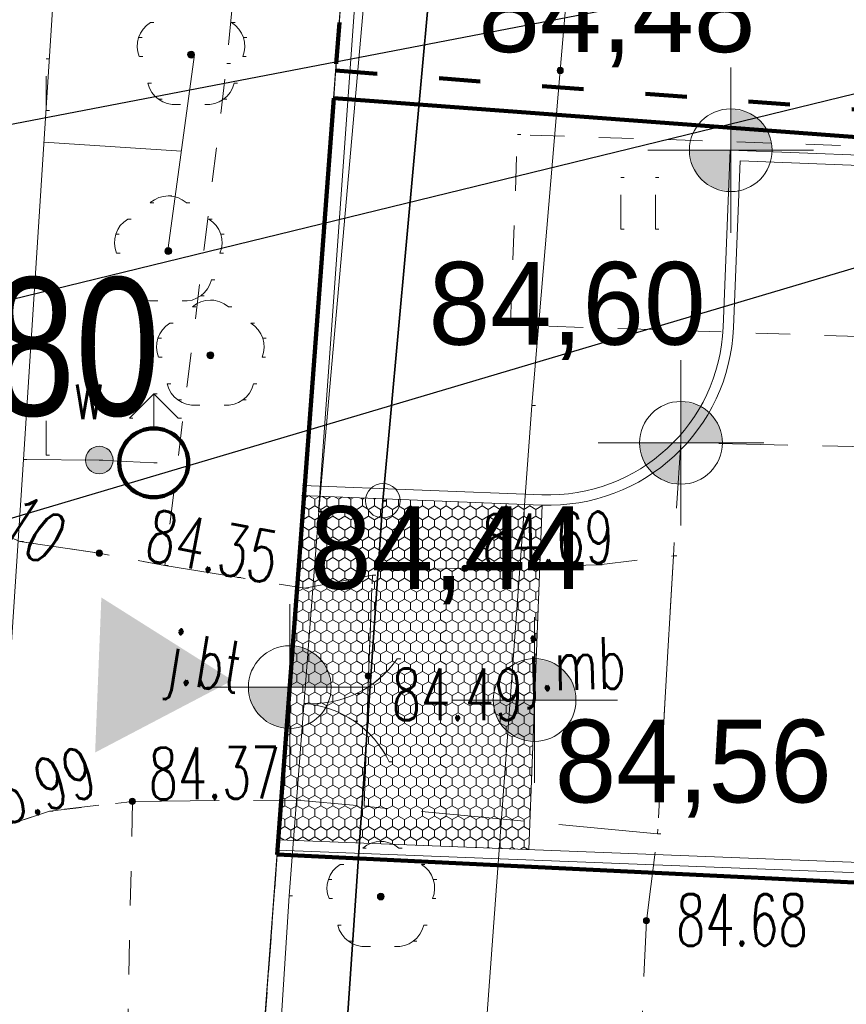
# Model space of a CAD drawing. Extents: x -134780 to 5540120, y 74663 to 5964901.
# Tile 13 of 84: x 5539539 to 5539551, y 5961311 to 5961325. Entities that reach past the tile are written whole.
import ezdxf
from ezdxf import colors
from ezdxf.entities.mleader import LeaderData, LeaderLine
from ezdxf.lldxf.tags import DXFTag
from ezdxf.math import Vec2, Vec3

# ---------------------------------------------------------------- set-up
doc = ezdxf.new("R2010")
doc.units = 0
doc.header["$MEASUREMENT"] = 0
doc.set_wipeout_variables(frame=1)
for name, pattern in [('ACAD_ISO03W100', [30, 12, -18]), ('L_0_03', [1, 0.5, -0.5]), ('L_0_04', [1.5, 1, -0.5]), ('L_0_06', [2, 1.5, -0.5])]:
    doc.linetypes.add(name, pattern=pattern)
for name, color, linetype, lineweight in [('#opisy', 7, 'Continuous', 0), ('0_Nr_Pióra__7', 7, 'Continuous', 13), ('Arch drogi_Nr_Pióra__21', 7, 'Continuous', 9), ('ARCH MAPA RUSINOWO_Nr_Pióra__60', 230, 'Continuous', 211), ('Arch opisy_Nr_Pióra__80', 3, 'Continuous', 211), ('arch wypelnienia_Nr_Pióra__80', 3, 'Continuous', 211), ('brama_Nr_Pióra__7', 7, 'Continuous', 13), ('drzewo_lisciaste_Nr_Pióra__7', 7, 'Continuous', 13), ('hydrant_Nr_Pióra__7', 7, 'Continuous', 13), ('INWENT RZĘDNE_Nr_Pióra__21', 7, 'Continuous', 9), ('jezdnia_Atr17_Nr_Pióra__7', 7, 'Continuous', 13), ('jezdnia_Nr_Pióra__7', 7, 'Continuous', 13), ('mapa', 7, 'Continuous', 13), ('ogr_Nr_Pióra__7', 7, 'Continuous', 13), ('ogrodzenie_trwale_Nr_Pióra__7', 7, 'Continuous', 13), ('pikieta_sztuczna_Atr2_Nr_Pióra__7', 7, 'Continuous', 13), ('pikieta_sztuczna_Nr_Pióra__7', 7, 'Continuous', 13), ('plac_sportowy_Nr_Pióra__7', 7, 'Continuous', 13), ('przewod_telekomunikacyjny_napowietrzny_Nr_Pióra__30', 134, 'Continuous', 35), ('przewod_telekomunikacyjny_podziemny_Nr_Pióra__7', 7, 'Continuous', 13), ('przewod_wodociagowy_Nr_Pióra__7', 7, 'Continuous', 13), ('rzedna_Nr_Pióra__7', 7, 'Continuous', 13), ('slup_przewodow_napowietrznych_Nr_Pióra__7', 7, 'Continuous', 13), ('trawnik_Nr_Pióra__7', 7, 'Continuous', 13), ('zasuwa_lub_zawor_Atr17_Nr_Pióra__7', 7, 'Continuous', 13), ('zasuwa_lub_zawor_Nr_Pióra__7', 7, 'Continuous', 13)]:
    doc.layers.add(name, color=color, linetype=linetype, lineweight=lineweight)
for name, color, linetype, lineweight, true_color in [('218_kontur_uzytku_gruntowego_Nr_Pióra__3', 7, 'Continuous', 18, 0xff6600), ('219_dzialka_ewidencyjna_Nr_Pióra__96', 7, 'Continuous', 13, 0x00d59f), ('ARCH MAPA RUSINOWO_Nr_Pióra__58', 7, 'Continuous', 100, 0xdf0000), ('Arch opisy_Nr_Pióra__38', 7, 'Continuous', 211, 0xe3b979), ('arch wypelnienia_Nr_Pióra__22', 7, 'Continuous', 9, 0x7f7f7f)]:
    doc.layers.add(name, color=color, linetype=linetype, lineweight=lineweight, true_color=true_color)
doc.layers.add('INWENT RZĘDNE', color=7, linetype='Continuous')
doc.styles.add('GENERATED_STYLE_1', font='txt')
doc.styles.add('GENERATED_STYLE_3', font='arial.ttf')
doc.styles.add('GENERATED_STYLE_7', font='Simplex.shx', dxfattribs={"bigfont": 'BIGFONT.SHX'})
doc.styles.get("Standard").update_dxf_attribs({"font": 'txt', "bigfont": 'BIGFONT.SHX'})
tags = doc.linetypes.add('DASH', pattern=[15, 10, -5]).pattern_tags.tags
tags[6:7] = [DXFTag(74, 4), DXFTag(75, 0), DXFTag(340, '0'), DXFTag(46, 0.0), DXFTag(50, 0.0), DXFTag(44, 0.0), DXFTag(45, 0.0)]
tags[4:5] = [DXFTag(74, 4), DXFTag(75, 0), DXFTag(340, '0'), DXFTag(46, 0.0), DXFTag(50, 0.0), DXFTag(44, 0.0), DXFTag(45, 0.0)]
doc.linetypes.add('L_0_15_SHX', pattern='A,0,[2,Rusinowo ZAGOSPODAROWANIE1.Shx,S=7.5,R=0,X=0,Y=0],-7.5,0', length=7.5)
doc.linetypes.add('L_0_B0_SHX', pattern='A,0,[3,Rusinowo ZAGOSPODAROWANIE1.Shx,S=15,R=0,X=0,Y=0],-15,0', length=15)

# ---------------------------------------------------------------- blocks, each defined once
blk = doc.blocks.new('Koty wysokościowe_49', base_point=(-164925, 97560))
at = {"layer": 'INWENT RZĘDNE_Nr_Pióra__21', "linetype": 'Continuous'}
for points in [[(-164925, 97560), (-164325, 97560), (-164371, 97789), (-164501, 97984), (-164696, 98114), (-164925, 98160)], [(-164925, 97560), (-165525, 97560), (-165479, 97330), (-165349, 97135), (-165155, 97005), (-164925, 96960)]]:
    blk.add_hatch(color=256, dxfattribs=at).paths.add_polyline_path(points, flags=0)
for p, q in [((-164925, 96360), (-164925, 98760)), ((-166125, 97560), (-163725, 97560))]:
    blk.add_line(p, q, dxfattribs=at)
blk.add_circle((-164925, 97560), 600, dxfattribs=at)
at = {"layer": 'INWENT RZĘDNE_Nr_Pióra__21', "insert": (-168583, 98760), "char_height": 1200, "attachment_point": 7, "style": 'GENERATED_STYLE_1'}
blk.add_mtext('{84,48}', dxfattribs=at)
blk = doc.blocks.new('Koty wysokościowe_47', base_point=(-165648, 93315))
at = {"layer": 'INWENT RZĘDNE_Nr_Pióra__21', "linetype": 'Continuous'}
for points in [[(-165648, 93315), (-165048, 93315), (-165093, 93545), (-165223, 93739), (-165418, 93869), (-165648, 93915)], [(-165648, 93315), (-166248, 93315), (-166202, 93086), (-166072, 92891), (-165877, 92761), (-165648, 92715)]]:
    blk.add_hatch(color=256, dxfattribs=at).paths.add_polyline_path(points, flags=0)
for p, q in [((-165648, 92115), (-165648, 94515)), ((-166848, 93315), (-164448, 93315))]:
    blk.add_line(p, q, dxfattribs=at)
blk.add_circle((-165648, 93315), 600, dxfattribs=at)
at = {"layer": 'INWENT RZĘDNE_Nr_Pióra__21', "insert": (-169306, 94515), "char_height": 1200, "attachment_point": 7, "style": 'GENERATED_STYLE_1'}
blk.add_mtext('{84,60}', dxfattribs=at)
blk = doc.blocks.new('Koty wysokościowe_44', base_point=(-167769, 89585))
at = {"layer": 'INWENT RZĘDNE_Nr_Pióra__21', "linetype": 'Continuous'}
for points in [[(-167769, 89585), (-167169, 89585), (-167214, 89814), (-167345, 90009), (-167539, 90139), (-167769, 90185)], [(-167769, 89585), (-168369, 89585), (-168323, 89355), (-168193, 89161), (-167998, 89031), (-167769, 88985)]]:
    blk.add_hatch(color=256, dxfattribs=at).paths.add_polyline_path(points, flags=0)
for p, q in [((-167769, 88385), (-167769, 90785)), ((-168969, 89585), (-166569, 89585))]:
    blk.add_line(p, q, dxfattribs=at)
blk.add_circle((-167769, 89585), 600, dxfattribs=at)
at = {"layer": 'INWENT RZĘDNE_Nr_Pióra__21', "insert": (-167478, 87877), "char_height": 1200, "attachment_point": 7, "style": 'GENERATED_STYLE_1'}
blk.add_mtext('{84,56}', dxfattribs=at)
blk = doc.blocks.new('Koty wysokościowe_43', base_point=(-171317, 89773))
at = {"layer": 'INWENT RZĘDNE_Nr_Pióra__21', "linetype": 'Continuous'}
for points in [[(-171317, 89773), (-170717, 89773), (-170762, 90002), (-170892, 90197), (-171087, 90327), (-171317, 90373)], [(-171317, 89773), (-171917, 89773), (-171871, 89543), (-171741, 89349), (-171546, 89218), (-171317, 89173)]]:
    blk.add_hatch(color=256, dxfattribs=at).paths.add_polyline_path(points, flags=0)
for p, q in [((-171317, 88573), (-171317, 90973)), ((-172517, 89773), (-170117, 89773))]:
    blk.add_line(p, q, dxfattribs=at)
blk.add_circle((-171317, 89773), 600, dxfattribs=at)
at = {"layer": 'INWENT RZĘDNE_Nr_Pióra__21', "insert": (-171025, 90973), "char_height": 1200, "attachment_point": 7, "style": 'GENERATED_STYLE_1'}
blk.add_mtext('{84,44}', dxfattribs=at)
blk = doc.blocks.new('mapa')
at = {"layer": 'arch wypelnienia_Nr_Pióra__22', "linetype": 'Continuous'}
h = blk.add_hatch(dxfattribs=at)
h.set_pattern_fill('Hexagonal', color=252, scale=0.001, style=0, pattern_type=2)
h.set_pattern_definition([(90, (5539713.8376, 5961225.37486), (-0.17320508, 0), [0.1, -0.2]), (90, (5539713.751, 5961225.52486), (-0.17320508, 0), [0.1, -0.2]), (150, (5539713.8376, 5961225.47486), (0.08660254, 0.15), [0.1, -0.2]), (150, (5539713.66439, 5961225.47486), (0.08660254, 0.15), [0.1, -0.2]), (210, (5539713.8376, 5961225.37486), (-0.08660254, 0.15), [0.1, -0.2]), (210, (5539713.66439, 5961225.37486), (-0.08660254, 0.15), [0.1, -0.2])])
h.paths.add_polyline_path([(5539542.356, 5961312.933), (5539545.984, 5961312.791), (5539546.179, 5961317.787), (5539542.728, 5961317.922)], flags=0)
at = {"layer": 'arch wypelnienia_Nr_Pióra__80', "linetype": 'Continuous'}
blk.add_hatch(color=252, dxfattribs=at).paths.add_polyline_path([(5539541.692, 5961315.245), (5539539.79, 5961316.447), (5539539.7, 5961314.199)], flags=0)
at = {"layer": 'drzewo_lisciaste_Nr_Pióra__7', "linetype": 'Continuous'}
for points in [[(5539541.09, 5961324.27, 1), (5539541.09, 5961324.37, 1)], [(5539540.76, 5961321.42, 1), (5539540.76, 5961321.52, 1)], [(5539541.37, 5961319.91, 1), (5539541.37, 5961320.01, 1)], [(5539543.84, 5961312.06, 1), (5539543.84, 5961312.16, 1)]]:
    blk.add_hatch(color=252, dxfattribs=at).paths.add_polyline_path(points, flags=0)
at = {"layer": 'pikieta_sztuczna_Nr_Pióra__7', "linetype": 'Continuous'}
for points in [[(5539539.76, 5961317.045, 1), (5539539.76, 5961317.135, 1)], [(5539545.06, 5961316.825, 1), (5539545.06, 5961316.915, 1)], [(5539543.66, 5961315.265, 1), (5539543.66, 5961315.355, 1)], [(5539540.24, 5961313.445, 1), (5539540.24, 5961313.535, 1)], [(5539547.69, 5961311.715, 1), (5539547.69, 5961311.805, 1)]]:
    blk.add_hatch(color=252, dxfattribs=at).paths.add_polyline_path(points, flags=0)
at = {"layer": 'rzedna_Nr_Pióra__7', "linetype": 'Continuous'}
blk.add_hatch(color=252, dxfattribs=at).paths.add_polyline_path([(5539546.44, 5961324.045, 1), (5539546.44, 5961324.135, 1)], flags=0)
at = {"layer": 'zasuwa_lub_zawor_Nr_Pióra__7', "linetype": 'Continuous'}
blk.add_hatch(color=252, dxfattribs=at).paths.add_polyline_path([(5539539.76, 5961318.24, 1), (5539539.76, 5961318.64, 1)], flags=0)
at = {"color": 252}
for p, q in [((5539540.76, 5961321.52), (5539541.14, 5961324.32)), ((5539540.95, 5961322.92), (5539538.958, 5961323.049))]:
    blk.add_line(p, q, dxfattribs=at)
at = {"layer": '0_Nr_Pióra__7', "color": 252, "linetype": 'Continuous'}
for p, q in [((5539540.502, 5961324.786), (5539540.552, 5961324.786)), ((5539541.678, 5961324.786), (5539541.728, 5961324.786)), ((5539540.33, 5961324.568), (5539540.38, 5961324.568)), ((5539541.85, 5961324.568), (5539541.9, 5961324.568)), ((5539541.09, 5961324.32), (5539541.14, 5961324.32)), ((5539538.989, 5961324.259), (5539539.039, 5961324.259)), ((5539540.341, 5961324.291), (5539540.391, 5961324.291)), ((5539541.61, 5961324.19), (5539541.66, 5961324.19)), ((5539541.839, 5961324.291), (5539541.889, 5961324.291)), ((5539546.44, 5961324.09), (5539546.49, 5961324.09)), ((5539546.44, 5961324.09), (5539546.49, 5961324.09)), ((5539540.466, 5961323.905), (5539540.516, 5961323.905)), ((5539541.714, 5961323.905), (5539541.764, 5961323.905)), ((5539540.62, 5961323.672), (5539540.67, 5961323.672)), ((5539540.889, 5961323.597), (5539540.939, 5961323.597)), ((5539541.291, 5961323.597), (5539541.341, 5961323.597)), ((5539541.56, 5961323.672), (5539541.61, 5961323.672)), ((5539538.989, 5961323.509), (5539539.039, 5961323.509)), ((5539545.82, 5961323.16), (5539545.87, 5961323.16)), ((5539547.319, 5961322.539), (5539547.369, 5961322.539)), ((5539547.819, 5961322.539), (5539547.869, 5961322.539)), ((5539540.499, 5961322.173), (5539540.549, 5961322.173)), ((5539540.76, 5961322.27), (5539540.81, 5961322.27)), ((5539541.021, 5961322.173), (5539541.071, 5961322.173)), ((5539540.172, 5961321.936), (5539540.222, 5961321.936)), ((5539541.348, 5961321.936), (5539541.398, 5961321.936)), ((5539547.319, 5961321.789), (5539547.369, 5961321.789)), ((5539547.819, 5961321.789), (5539547.869, 5961321.789)), ((5539540, 5961321.718), (5539540.05, 5961321.718)), ((5539541.52, 5961321.718), (5539541.57, 5961321.718)), ((5539540.76, 5961321.47), (5539540.81, 5961321.47)), ((5539540.011, 5961321.441), (5539540.061, 5961321.441)), ((5539541.509, 5961321.441), (5539541.559, 5961321.441)), ((5539540.136, 5961321.055), (5539540.186, 5961321.055)), ((5539541.384, 5961321.055), (5539541.434, 5961321.055)), ((5539540.29, 5961320.822), (5539540.34, 5961320.822)), ((5539540.559, 5961320.747), (5539540.609, 5961320.747)), ((5539540.961, 5961320.747), (5539541.011, 5961320.747)), ((5539541.23, 5961320.822), (5539541.28, 5961320.822)), ((5539541.37, 5961320.76), (5539541.42, 5961320.76)), ((5539541.109, 5961320.663), (5539541.159, 5961320.663)), ((5539541.631, 5961320.663), (5539541.681, 5961320.663)), ((5539540.782, 5961320.426), (5539540.832, 5961320.426)), ((5539541.958, 5961320.426), (5539542.008, 5961320.426)), ((5539545.72, 5961320.4), (5539545.77, 5961320.4)), ((5539540.61, 5961320.208), (5539540.66, 5961320.208)), ((5539542.13, 5961320.208), (5539542.18, 5961320.208)), ((5539540.621, 5961319.931), (5539540.671, 5961319.931)), ((5539541.37, 5961319.96), (5539541.42, 5961319.96)), ((5539542.119, 5961319.931), (5539542.169, 5961319.931)), ((5539540.746, 5961319.545), (5539540.796, 5961319.545)), ((5539541.994, 5961319.545), (5539542.044, 5961319.545)), ((5539540.55, 5961319.4), (5539540.6, 5961319.4)), ((5539540.9, 5961319.312), (5539540.95, 5961319.312)), ((5539541.84, 5961319.312), (5539541.89, 5961319.312)), ((5539538.989, 5961319.259), (5539539.039, 5961319.259)), ((5539541.169, 5961319.237), (5539541.219, 5961319.237)), ((5539541.571, 5961319.237), (5539541.621, 5961319.237)), ((5539546.03, 5961319.23), (5539546.08, 5961319.23)), ((5539540.196, 5961319.046), (5539540.246, 5961319.046)), ((5539540.904, 5961319.046), (5539540.954, 5961319.046)), ((5539540.55, 5961318.9), (5539540.6, 5961318.9)), ((5539548.19, 5961318.69), (5539548.24, 5961318.69)), ((5539538.66, 5961318.45), (5539538.71, 5961318.45)), ((5539538.989, 5961318.509), (5539539.039, 5961318.509)), ((5539539.76, 5961318.44), (5539539.81, 5961318.44)), ((5539539.76, 5961318.44), (5539539.81, 5961318.44)), ((5539540.55, 5961318.4), (5539540.6, 5961318.4)), ((5539540.55, 5961318.4), (5539540.6, 5961318.4)), ((5539543.87, 5961317.85), (5539543.92, 5961317.85)), ((5539542.939, 5961317.689), (5539542.989, 5961317.689)), ((5539542.94, 5961317.7), (5539542.99, 5961317.7)), ((5539538.61, 5961317.26), (5539538.66, 5961317.26)), ((5539539.76, 5961317.09), (5539539.81, 5961317.09)), ((5539539.76, 5961317.09), (5539539.81, 5961317.09)), ((5539548.08, 5961317.05), (5539548.13, 5961317.05)), ((5539540.71, 5961316.91), (5539540.76, 5961316.91)), ((5539547, 5961316.92), (5539547.05, 5961316.92)), ((5539541.761, 5961316.739), (5539541.811, 5961316.739)), ((5539543.72, 5961316.77), (5539543.77, 5961316.77)), ((5539544.06, 5961316.84), (5539544.11, 5961316.84)), ((5539545.06, 5961316.87), (5539545.11, 5961316.87)), ((5539545.06, 5961316.87), (5539545.11, 5961316.87)), ((5539542.74, 5961316.58), (5539542.79, 5961316.58)), ((5539544.078, 5961315.558), (5539544.128, 5961315.558)), ((5539543.66, 5961315.31), (5539543.71, 5961315.31)), ((5539543.66, 5961315.31), (5539543.71, 5961315.31)), ((5539543.488, 5961315.053), (5539543.538, 5961315.053)), ((5539542.725, 5961314.91), (5539542.775, 5961314.91)), ((5539543.457, 5961314.652), (5539543.507, 5961314.652)), ((5539543.963, 5961314.062), (5539544.013, 5961314.062)), ((5539540.24, 5961313.49), (5539540.29, 5961313.49)), ((5539540.24, 5961313.49), (5539540.29, 5961313.49)), ((5539542.63, 5961313.51), (5539542.68, 5961313.51)), ((5539539.04, 5961313.35), (5539539.09, 5961313.35)), ((5539543.6, 5961313.42), (5539543.65, 5961313.42)), ((5539547.85, 5961313.02), (5539547.9, 5961313.02)), ((5539543.84, 5961312.91), (5539543.89, 5961312.91)), ((5539543.579, 5961312.813), (5539543.629, 5961312.813)), ((5539544.101, 5961312.813), (5539544.151, 5961312.813)), ((5539543.252, 5961312.576), (5539543.302, 5961312.576)), ((5539544.428, 5961312.576), (5539544.478, 5961312.576)), ((5539543.08, 5961312.358), (5539543.13, 5961312.358)), ((5539544.6, 5961312.358), (5539544.65, 5961312.358)), ((5539542.51, 5961312.12), (5539542.56, 5961312.12)), ((5539543.091, 5961312.081), (5539543.141, 5961312.081)), ((5539543.84, 5961312.11), (5539543.89, 5961312.11)), ((5539544.589, 5961312.081), (5539544.639, 5961312.081)), ((5539547.69, 5961311.76), (5539547.74, 5961311.76)), ((5539543.216, 5961311.695), (5539543.266, 5961311.695)), ((5539544.464, 5961311.695), (5539544.514, 5961311.695)), ((5539543.37, 5961311.462), (5539543.42, 5961311.462)), ((5539544.31, 5961311.462), (5539544.36, 5961311.462)), ((5539543.639, 5961311.387), (5539543.689, 5961311.387)), ((5539544.041, 5961311.387), (5539544.091, 5961311.387))]:
    blk.add_line(p, q, dxfattribs=at)
at = {"layer": '218_kontur_uzytku_gruntowego_Nr_Pióra__3', "color": 252, "linetype": 'L_0_03', "flags": 128}
for points in [[(5539542.34, 5961312.72), (5539546.72, 5961371.45)], [(5539546.72, 5961371.45), (5539542.34, 5961312.72)], [(5539539.23, 5961271.12), (5539542.34, 5961312.72)], [(5539542.34, 5961312.72), (5539539.23, 5961271.12)], [(5539542.34, 5961312.72), (5539596.81, 5961310.07)], [(5539596.81, 5961310.07), (5539542.34, 5961312.72)]]:
    blk.add_lwpolyline(points, dxfattribs=at)
at = {"layer": '219_dzialka_ewidencyjna_Nr_Pióra__96', "color": 252, "linetype": 'Continuous', "flags": 128}
for points in [[(5539546.72, 5961371.45), (5539542.34, 5961312.72)], [(5539539.23, 5961271.12), (5539542.34, 5961312.72)], [(5539542.34, 5961312.72), (5539596.81, 5961310.07)]]:
    blk.add_lwpolyline(points, dxfattribs=at)
at = {"layer": 'Arch drogi_Nr_Pióra__21', "linetype": 'Continuous'}
for p, q in [((5539548.802, 5961320.367), (5539548.902, 5961322.935)), ((5539552.7, 5961322.786), (5539548.902, 5961322.935)), ((5539548.952, 5961320.361), (5539549.046, 5961322.779)), ((5539552.544, 5961322.642), (5539549.046, 5961322.779)), ((5539546.175, 5961317.938), (5539542.704, 5961318.073)), ((5539546.169, 5961317.788), (5539542.693, 5961317.924)), ((5539546.179, 5961317.787), (5539545.984, 5961312.791)), ((5539579.628, 5961311.476), (5539542.356, 5961312.933)), ((5539579.772, 5961311.32), (5539542.345, 5961312.783))]:
    blk.add_line(p, q, dxfattribs=at)
for radius in [2.68, 2.53]:
    blk.add_arc((5539546.274, 5961320.466), radius, 267.7616, 357.7616, dxfattribs=at)
at = {"layer": 'ARCH MAPA RUSINOWO_Nr_Pióra__58', "color": 252, "linetype": 'Continuous'}
blk.add_circle((5539540.55, 5961318.4), 0.5, dxfattribs=at)
at = {"layer": 'ARCH MAPA RUSINOWO_Nr_Pióra__60', "linetype": 'Continuous', "lineweight": 20, "flags": 128}
for points in [[(5539540.938, 5961293.994), (5539546.72, 5961371.45)], [(5539594.181, 5961293.903), (5539596.827, 5961310.069), (5539542.34, 5961312.72)]]:
    blk.add_lwpolyline(points, dxfattribs=at)
at = {"layer": 'Arch opisy_Nr_Pióra__38', "linetype": 'ACAD_ISO03W100', "ltscale": 0.05}
for p, q in [((5539545.136, 5961350.216), (5539543.188, 5961324.088)), ((5539543.188, 5961324.088), (5539556.256, 5961323.113))]:
    blk.add_line(p, q, dxfattribs=at)
at = {"layer": 'Arch opisy_Nr_Pióra__80', "linetype": 'DASH', "ltscale": 0.2}
for p, q in [((5539543.158, 5961323.69), (5539542.34, 5961312.72)), ((5539543.158, 5961323.69), (5539556.625, 5961322.684)), ((5539542.34, 5961312.72), (5539606.798, 5961309.584))]:
    blk.add_line(p, q, dxfattribs=at)
at = {"layer": 'brama_Nr_Pióra__7', "color": 252, "linetype": 'Continuous'}
blk.add_line((5539542.94, 5961317.7), (5539542.51, 5961312.12), dxfattribs=at)
for centre, start, end in [((5539542.84, 5961316.406), 265.59, 325.6084), ((5539542.84, 5961316.406), 265.593, 325.593), ((5539542.61, 5961313.414), 25.5716, 85.59), ((5539542.61, 5961313.414), 25.593, 85.593)]:
    blk.add_arc(centre, 1.5, start, end, dxfattribs=at)
at = {"layer": 'drzewo_lisciaste_Nr_Pióra__7', "color": 252, "linetype": 'Continuous'}
for centre in [(5539541.09, 5961324.32), (5539540.76, 5961321.47), (5539541.37, 5961319.96), (5539543.84, 5961312.11)]:
    blk.add_circle(centre, 0.05, dxfattribs=at)
for centre, start, end in [((5539540.71, 5961324.444), 121.308, 202.548), ((5539541.47, 5961324.444), 337.452, 58.692), ((5539540.855, 5961323.996), 193.221, 274.871), ((5539541.325, 5961323.996), 265.129, 346.779), ((5539540.76, 5961321.87), 49.272, 130.728), ((5539540.38, 5961321.594), 121.308, 202.548), ((5539541.14, 5961321.594), 337.452, 58.692), ((5539540.525, 5961321.146), 193.221, 274.871), ((5539540.995, 5961321.146), 265.129, 346.779), ((5539541.37, 5961320.36), 49.272, 130.728), ((5539540.99, 5961320.084), 121.308, 202.548), ((5539541.75, 5961320.084), 337.452, 58.692), ((5539541.135, 5961319.636), 193.221, 274.871), ((5539541.605, 5961319.636), 265.129, 346.779), ((5539543.84, 5961312.51), 49.272, 130.728), ((5539543.46, 5961312.234), 121.308, 202.548), ((5539544.22, 5961312.234), 337.452, 58.692), ((5539543.605, 5961311.786), 193.221, 274.871), ((5539544.075, 5961311.786), 265.129, 346.779)]:
    blk.add_arc(centre, 0.4, start, end, dxfattribs=at)
at = {"layer": 'hydrant_Nr_Pióra__7', "color": 252, "linetype": 'Continuous', "flags": 128}
for points in [[(5539540.196, 5961319.046), (5539540.55, 5961319.4)], [(5539540.904, 5961319.046), (5539540.55, 5961319.4)], [(5539540.55, 5961318.9), (5539540.55, 5961319.4)]]:
    blk.add_lwpolyline(points, dxfattribs=at)
at = {"layer": 'hydrant_Nr_Pióra__7', "color": 252, "linetype": 'Continuous'}
blk.add_circle((5539540.55, 5961318.4), 0.5, dxfattribs=at)
at = {"layer": 'jezdnia_Nr_Pióra__7', "color": 252, "linetype": 'L_0_06', "flags": 128}
for points in [[(5539543.66, 5961315.31), (5539543.6, 5961313.42), (5539542.63, 5961313.51), (5539540.24, 5961313.49), (5539539.04, 5961313.35), (5539537.62, 5961312.88), (5539536.62, 5961311.58), (5539536.89, 5961318.2), (5539537.78, 5961317.62), (5539538.61, 5961317.26), (5539539.76, 5961317.09), (5539540.71, 5961316.91), (5539542.74, 5961316.58), (5539543.72, 5961316.77)], [(5539544.06, 5961316.84), (5539545.06, 5961316.87), (5539547, 5961316.92), (5539548.08, 5961317.05), (5539547.85, 5961313.02), (5539543.6, 5961313.42), (5539543.66, 5961315.31), (5539543.72, 5961316.77)]]:
    blk.add_lwpolyline(points, close=True, dxfattribs=at)
at = {"layer": 'ogr_Nr_Pióra__7', "color": 252, "linetype": 'L_0_15_SHX', "flags": 128}
blk.add_lwpolyline([(5539542.939, 5961317.689), (5539546.446, 5961366.851), (5539556.316, 5961368.396)], dxfattribs=at)
at = {"layer": 'ogr_Nr_Pióra__7', "color": 252, "linetype": 'Continuous', "flags": 128}
blk.add_lwpolyline([(5539542.939, 5961317.689), (5539546.446, 5961366.851), (5539556.316, 5961368.396)], dxfattribs=at)
at = {"layer": 'ogrodzenie_trwale_Nr_Pióra__7', "color": 252, "linetype": 'L_0_15_SHX'}
blk.add_line((5539542.51, 5961312.12), (5539541.64, 5961298.16), dxfattribs=at)
at = {"layer": 'ogrodzenie_trwale_Nr_Pióra__7', "color": 252, "linetype": 'Continuous'}
blk.add_line((5539542.51, 5961312.12), (5539541.64, 5961298.16), dxfattribs=at)
at = {"layer": 'ogrodzenie_trwale_Nr_Pióra__7', "color": 252, "linetype": 'L_0_15_SHX', "flags": 128}
blk.add_lwpolyline([(5539556.34, 5961368.45), (5539548.3, 5961367.12), (5539547.31, 5961366.96), (5539546.5, 5961357), (5539545.03, 5961341.31), (5539542.94, 5961317.7)], dxfattribs=at)
at = {"layer": 'ogrodzenie_trwale_Nr_Pióra__7', "color": 252, "linetype": 'Continuous', "flags": 128}
blk.add_lwpolyline([(5539556.34, 5961368.45), (5539548.3, 5961367.12), (5539547.31, 5961366.96), (5539546.5, 5961357), (5539545.03, 5961341.31), (5539542.94, 5961317.7)], dxfattribs=at)
at = {"layer": 'pikieta_sztuczna_Nr_Pióra__7', "color": 252, "linetype": 'Continuous'}
for centre in [(5539539.76, 5961317.09), (5539545.06, 5961316.87), (5539543.66, 5961315.31), (5539540.24, 5961313.49), (5539547.69, 5961311.76)]:
    blk.add_circle(centre, 0.045, dxfattribs=at)
at = {"layer": 'plac_sportowy_Nr_Pióra__7', "color": 252, "linetype": 'L_0_04', "flags": 128}
blk.add_lwpolyline([(5539547.69, 5961311.76), (5539547.85, 5961313.02), (5539548.08, 5961317.05), (5539548.19, 5961318.69), (5539553.96, 5961318.57), (5539566.63, 5961318.35), (5539577.2, 5961318.26), (5539578.89, 5961318.3), (5539589.29, 5961318.26), (5539587.6, 5961310.7), (5539586.41, 5961297.98), (5539585.4, 5961283.36), (5539561.05, 5961283.75), (5539545.65, 5961284.02), (5539546.4, 5961294.88), (5539546.9, 5961301.69), (5539547.46, 5961306.59)], close=True, dxfattribs=at)
at = {"layer": 'przewod_telekomunikacyjny_napowietrzny_Nr_Pióra__30', "color": 252, "linetype": 'L_0_B0_SHX'}
for p, q in [((5539543.87, 5961317.85), (5539548.29, 5961366.44)), ((5539540.65, 5961270.81), (5539543.87, 5961317.85))]:
    blk.add_line(p, q, dxfattribs=at)
at = {"layer": 'przewod_telekomunikacyjny_napowietrzny_Nr_Pióra__30', "color": 252, "linetype": 'Continuous'}
for p, q in [((5539543.87, 5961317.85), (5539548.29, 5961366.44)), ((5539540.65, 5961270.81), (5539543.87, 5961317.85)), ((5539543.87, 5961317.85), (5539543.92, 5961317.85)), ((5539543.87, 5961317.85), (5539543.92, 5961317.85))]:
    blk.add_line(p, q, dxfattribs=at)
at = {"layer": 'przewod_telekomunikacyjny_podziemny_Nr_Pióra__7', "color": 252, "linetype": 'Continuous', "flags": 128}
blk.add_lwpolyline([(5539548.29, 5961366.44), (5539546.97, 5961353.78), (5539548.39, 5961352.95), (5539547.3, 5961334.1), (5539546.44, 5961324.09), (5539546.03, 5961319.23), (5539545.16, 5961307.39), (5539543.63, 5961298.78), (5539542.43, 5961285.68), (5539541.19, 5961274.63), (5539542.24, 5961272.57), (5539543.69, 5961271.2), (5539543.59, 5961269.14), (5539542.78, 5961266.35), (5539543.3, 5961257.92), (5539546.06, 5961248.87), (5539545.22, 5961248.17)], dxfattribs=at)
at = {"layer": 'przewod_wodociagowy_Nr_Pióra__7', "color": 252, "linetype": 'Continuous', "flags": 128}
for points in [[(5539523.52, 5961364.08), (5539529.06, 5961363.67), (5539537.48, 5961362.65), (5539542.79, 5961362), (5539541.4, 5961352.89), (5539540.33, 5961338.95), (5539539.17, 5961326.33), (5539538.66, 5961318.45), (5539538.17, 5961311.01), (5539537.08, 5961296.32), (5539536.47, 5961285.85), (5539535.85, 5961268.98), (5539549.29, 5961271.29), (5539573.3, 5961275.34), (5539588.62, 5961277.8), (5539602.17, 5961279.36), (5539616.59, 5961280.91), (5539615.83, 5961257.35), (5539615.32, 5961242.06)], [(5539538.66, 5961318.45), (5539539.76, 5961318.44), (5539540.55, 5961318.4)]]:
    blk.add_lwpolyline(points, dxfattribs=at)
at = {"layer": 'rzedna_Nr_Pióra__7', "color": 252, "linetype": 'Continuous'}
blk.add_circle((5539546.44, 5961324.09), 0.045, dxfattribs=at)
at = {"layer": 'slup_przewodow_napowietrznych_Nr_Pióra__7', "color": 252, "linetype": 'Continuous'}
blk.add_circle((5539543.87, 5961317.85), 0.25, dxfattribs=at)
at = {"layer": 'trawnik_Nr_Pióra__7', "color": 252, "linetype": 'L_0_03', "flags": 128}
for points in [[(5539539.27, 5961350.25), (5539540.91, 5961364.2), (5539541.27, 5961367.82), (5539544.9, 5961369.91), (5539545.1, 5961369.46), (5539543.99, 5961355.05), (5539543.24, 5961344.35), (5539542.58, 5961334.77), (5539541.61, 5961324.19), (5539540.71, 5961316.91), (5539539.76, 5961317.09), (5539538.61, 5961317.26), (5539537.78, 5961317.62), (5539536.89, 5961318.2), (5539537.08, 5961322.75), (5539537.78, 5961334.89)], [(5539552.11, 5961322.95), (5539552.01, 5961320.19), (5539545.72, 5961320.4), (5539545.82, 5961323.16)], [(5539537.79, 5961291.73), (5539537.14, 5961291.72), (5539537.11, 5961293.01), (5539536.1, 5961297.03), (5539536.36, 5961303.63), (5539536.62, 5961311.58), (5539537.62, 5961312.88), (5539539.04, 5961313.35), (5539540.24, 5961313.49), (5539539.93, 5961297.9), (5539539.8, 5961294.6), (5539539.51, 5961291.88)]]:
    blk.add_lwpolyline(points, close=True, dxfattribs=at)
for points in [[(5539538.989, 5961323.509), (5539538.989, 5961324.259)], [(5539547.319, 5961321.789), (5539547.319, 5961322.539)], [(5539547.819, 5961321.789), (5539547.819, 5961322.539)], [(5539538.989, 5961318.509), (5539538.989, 5961319.259)]]:
    blk.add_lwpolyline(points, dxfattribs=at)
at = {"layer": 'zasuwa_lub_zawor_Nr_Pióra__7', "color": 252, "linetype": 'Continuous'}
blk.add_circle((5539539.76, 5961318.44), 0.2, dxfattribs=at)
at = {"layer": 'INWENT RZĘDNE', "color": 252, "xscale": 0.001, "yscale": 0.001, "zscale": 0.001}
for name, p in [('Koty wysokościowe_49', (5539548.912, 5961322.934)), ('Koty wysokościowe_47', (5539548.19, 5961318.69)), ('Koty wysokościowe_43', (5539542.521, 5961315.148)), ('Koty wysokościowe_44', (5539546.069, 5961314.96))]:
    blk.add_blockref(name, p, dxfattribs=at)
at = {"layer": 'ARCH MAPA RUSINOWO_Nr_Pióra__58', "color": 252, "linetype": 'Continuous', "insert": (5539536.592, 5961321.086), "char_height": 2, "attachment_point": 1, "style": 'GENERATED_STYLE_3'}
blk.add_mtext('{\\W0.790000x;H80}', dxfattribs=at)
at = {"layer": 'jezdnia_Atr17_Nr_Pióra__7', "color": 252, "linetype": 'Continuous', "char_height": 0.75, "attachment_point": 1, "style": 'GENERATED_STYLE_7'}
for s, insert, rotation in [('{\\W0.660000x;j.bt}', (5539540.819, 5961315.969), 350.8), ('{\\W0.660000x;j.mb}', (5539545.917, 5961315.84), 1.5)]:
    blk.add_mtext(s, dxfattribs=dict(at, insert=insert, rotation=rotation))
at = {"layer": 'pikieta_sztuczna_Atr2_Nr_Pióra__7', "color": 252, "linetype": 'Continuous', "char_height": 0.75, "attachment_point": 1, "style": 'GENERATED_STYLE_7'}
for s, insert, rotation in [('{\\W0.660000x;84.10}', (5539537.765, 5961318.561), 326.9), ('{\\W0.660000x;84.35}', (5539540.532, 5961317.733), 349.3), ('{\\W0.660000x;84.69}', (5539545.299, 5961317.649), 1.5), ('{\\W0.660000x;83.99}', (5539537.735, 5961313.714), 18.3), ('{\\W0.660000x;84.37}', (5539540.472, 5961314.267), 0.5)]:
    blk.add_mtext(s, dxfattribs=dict(at, insert=insert, rotation=rotation))
for s, insert in [('{\\W0.660000x;84.49}', (5539543.999, 5961315.416)), ('{\\W0.660000x;84.68}', (5539548.119, 5961312.146))]:
    blk.add_mtext(s, dxfattribs=dict(at, insert=insert))
at = {"layer": 'zasuwa_lub_zawor_Atr17_Nr_Pióra__7', "color": 252, "linetype": 'Continuous', "insert": (5539539.375, 5961319.784), "char_height": 0.75, "attachment_point": 1, "style": 'GENERATED_STYLE_7'}
blk.add_mtext('{\\W0.660000x;w}', dxfattribs=at)

msp = doc.modelspace()

# ---------------------------------------------------------------- block references
at = {"layer": 'mapa', "color": 4, "lineweight": 40}
msp.add_blockref('mapa', (0, 0), dxfattribs=at)

# ---------------------------------------------------------------- next in the draw order: leaders
at = {"layer": '#opisy', "lineweight": 0}
ml = msp.add_multileader_mtext('Standard', dxfattribs=at)
ml.set_content('\\fArial|b0|i0|c238|p34;\\A1;G8 ', color=256)
ml.set_leader_properties()
ml.build(insert=Vec2(0, 0))
ml.multileader.update_dxf_attribs({"text_left_attachment_type": 5, "text_right_attachment_type": 5, "dogleg_length": 0.36, "arrow_head_size": 0.18})
ctx = ml.context
ctx.base_point, ctx.char_height, ctx.arrow_head_size, ctx.landing_gap_size, ctx.plane_origin = Vec3(5539526.315, 5961323.586), 1.5, 0.18, 0.09, Vec3(5539539.888, 5961294.331)
ctx.left_attachment, ctx.right_attachment, ctx.text_align_type = 5, 5, 2
notes = []
notes.append((ctx, [(0, (1, 1, 0), (5539532.036, 5961322.061), (-1, 0), 0.36, [(0, [(5539577.736, 5961330.875)], 0, [])])]))
ctx.mtext.insert, ctx.mtext.alignment, ctx.mtext.flow_direction = Vec3(5539531.586, 5961323.886), 3, 5
ml = msp.add_multileader_mtext('Standard', dxfattribs=at)
ml.set_content('\\fArial|b0|i0|c238|p34;\\A1;G8.1 ', color=256)
ml.set_leader_properties()
ml.build(insert=Vec2(0, 0))
ml.multileader.update_dxf_attribs({"text_left_attachment_type": 5, "text_right_attachment_type": 5, "dogleg_length": 0.36, "arrow_head_size": 0.18})
ctx = ml.context
ctx.base_point, ctx.char_height, ctx.arrow_head_size, ctx.landing_gap_size, ctx.plane_origin = Vec3(5539523.123, 5961320.646), 1.5, 0.18, 0.09, Vec3(5539545.425, 5961291.391)
ctx.left_attachment, ctx.right_attachment, ctx.text_align_type = 5, 5, 2
notes.append((ctx, [(0, (1, 1, 0), (5539531.751, 5961319.121), (-1, 0), 0.36, [(0, [(5539579.61, 5961330.807)], 0, [])])]))
ctx.mtext.insert, ctx.mtext.alignment, ctx.mtext.flow_direction = Vec3(5539531.301, 5961320.946), 3, 5
ml = msp.add_multileader_mtext('Standard', dxfattribs=at)
ml.set_content('\\fArial|b0|i0|c238|p34;\\A1;G7 ', color=256)
ml.set_leader_properties()
ml.build(insert=Vec2(0, 0))
ml.multileader.update_dxf_attribs({"text_left_attachment_type": 5, "text_right_attachment_type": 5, "dogleg_length": 0.36, "arrow_head_size": 0.18})
ctx = ml.context
ctx.base_point, ctx.char_height, ctx.arrow_head_size, ctx.landing_gap_size, ctx.plane_origin = Vec3(5539543.518, 5961307.442), 1.5, 0.18, 0.09, Vec3(5539557.075, 5961278.187)
ctx.left_attachment, ctx.right_attachment, ctx.text_align_type = 5, 5, 2
notes.append((ctx, [(0, (1, 1, 0), (5539549.23, 5961305.917), (-1, 0), 0.36, [(0, [(5539577.498, 5961324.796)], 0, [])])]))
ctx.mtext.insert, ctx.mtext.alignment, ctx.mtext.flow_direction = Vec3(5539548.78, 5961307.742), 3, 5
ml = msp.add_multileader_mtext('Standard', dxfattribs=at)
ml.set_content('\\fArial|b0|i0|c238|p34;\\A1;W4 ', color=256)
ml.set_leader_properties()
ml.build(insert=Vec2(0, 0))
ml.multileader.update_dxf_attribs({"text_left_attachment_type": 5, "text_right_attachment_type": 5, "dogleg_length": 0.36, "arrow_head_size": 0.18})
ctx = ml.context
ctx.base_point, ctx.char_height, ctx.arrow_head_size, ctx.landing_gap_size, ctx.plane_origin = Vec3(5539525.62, 5961318.587), 1.5, 0.18, 0.09, Vec3(5539528.972, 5961294.046)
ctx.left_attachment, ctx.right_attachment, ctx.text_align_type = 5, 5, 2
notes.append((ctx, [(0, (1, 1, 0), (5539532.19, 5961315.725), (-1, 0), 0.36, [(0, [(5539561.002, 5961324.284)], 0, [])])]))
ctx.mtext.insert, ctx.mtext.alignment, ctx.mtext.flow_direction = Vec3(5539531.74, 5961317.525), 3, 5
for ctx, leaders in notes:
    for number, flags, end, landing, length, lines in leaders:
        leader = LeaderData()
        leader.index, (leader.has_last_leader_line, leader.has_dogleg_vector, leader.attachment_direction) = number, flags
        leader.last_leader_point, leader.dogleg_vector, leader.dogleg_length = Vec3(end), Vec3(landing), length
        for number, points, colour, breaks in lines:
            line = LeaderLine()
            line.index, line.vertices, line.color, line.breaks = number, Vec3.list(points), colors.encode_raw_color(colour), breaks
            leader.lines.append(line)
        ctx.leaders.append(leader)

# ---------------------------------------------------------------- next in the draw order: wipeouts: each hides what was drawn before it
msp.add_wipeout([(5539444.713, 5961266.963), (5539444.713, 5961415.463), (5539654.713, 5961415.463), (5539651.713, 5961412.413), (5539457.213, 5961412.413), (5539457.213, 5961270.013), (5539651.713, 5961270.013), (5539654.713, 5961266.963)]).dxf.layer = 'zasuwa_lub_zawor_Nr_Pióra__7'

doc.saveas('drawing.dxf')
